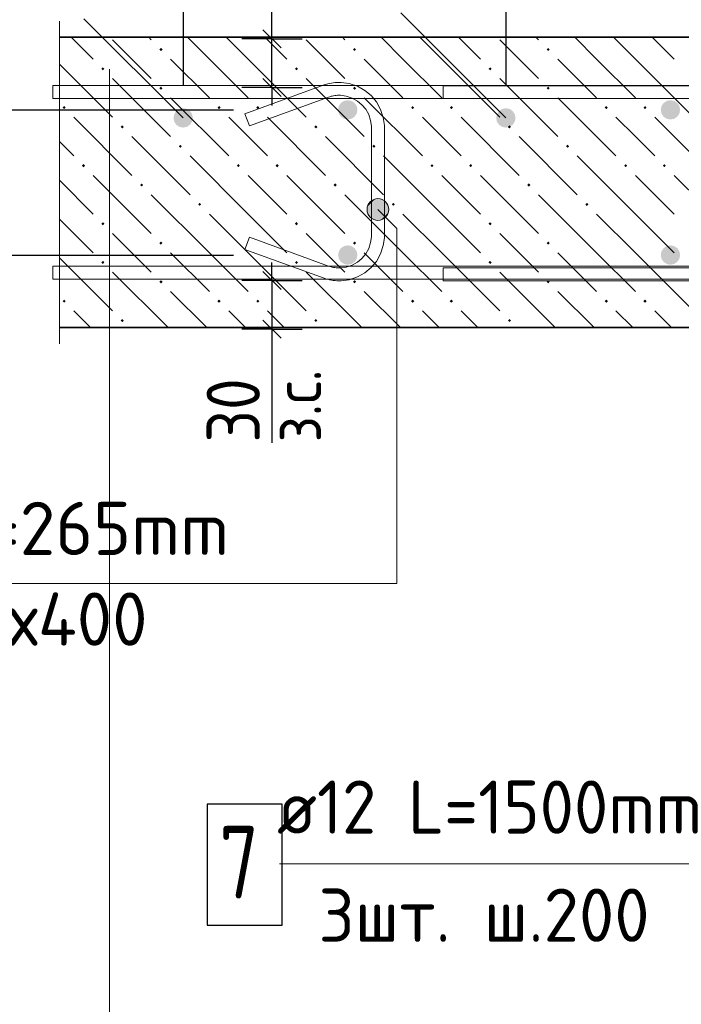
# Model space of a CAD drawing. Header units: millimetres. Extents: x 0 to 21005, y 0 to 14855.
# Tile 35 of 50: x 11471 to 12837, y 6324 to 8359. Entities that reach past the tile are written whole.
import ezdxf

# ---------------------------------------------------------------- set-up
doc = ezdxf.new("R2010")
doc.units = ezdxf.units.MM
doc.linetypes.add('______2', pattern=[135, 100, -35])
for name, color, linetype, lineweight in [('Standard', 7, 'Continuous', 25), ('Выпуски арматуры Г-обр.', 7, 'Continuous', 25), ('Позиционная метка линия выноска', 7, 'Continuous', 13), ('Стена фоновая арматура У1', 7, 'Continuous', 25), ('Стена фоновая арматура Х1', 7, 'Continuous', 25), ('Стена фоновая затяжка С-обр.', 7, 'Continuous', 25), ('Стена Хомут', 7, 'Continuous', 25)]:
    doc.layers.add(name, color=color, linetype=linetype, lineweight=lineweight)
doc.layers.add('ЖБ Стена верхний уровень', color=7, linetype='Continuous', lineweight=25, true_color=0x006e00)
doc.layers.add('Размерная выноска', color=7, linetype='Continuous')
doc.styles.add('ISOCPEUR', font='txt')

msp = doc.modelspace()

# ---------------------------------------------------------------- hatches: boundary and pattern name
at = {"layer": 'Выпуски арматуры Г-обр.', "linetype": 'Continuous', "lineweight": 13, "transparency": 33554687}
for points in [[(11828.4, 8155.8), (11826.8, 8163.4), (11822.5, 8169.9), (11816, 8174.3), (11808.4, 8175.8), (11800.7, 8174.3), (11794.2, 8169.9), (11789.9, 8163.4), (11788.4, 8155.8), (11789.9, 8148.1), (11794.2, 8141.6), (11800.7, 8137.3), (11808.4, 8135.8), (11816, 8137.3), (11822.5, 8141.6), (11826.8, 8148.1)], [(12495, 8155.8), (12493.5, 8163.4), (12489.2, 8169.9), (12482.7, 8174.3), (12475, 8175.8), (12467.4, 8174.3), (12460.9, 8169.9), (12456.5, 8163.4), (12455, 8155.8), (12456.5, 8148.1), (12460.9, 8141.6), (12467.4, 8137.3), (12475, 8135.8), (12482.7, 8137.3), (12489.2, 8141.6), (12493.5, 8148.1)]]:
    msp.add_hatch(color=7, dxfattribs=at).paths.add_polyline_path(points)
at = {"layer": 'ЖБ Стена верхний уровень', "linetype": 'Continuous', "lineweight": 18, "transparency": 33554687}
for points in [[(11759.2, 8297.1), (11762.5, 8300.4), (11765.7, 8297.1), (11762.5, 8293.9)], [(12159.2, 8297.1), (12162.5, 8300.4), (12165.7, 8297.1), (12162.5, 8293.9)], [(12559.2, 8297.1), (12562.5, 8300.4), (12565.7, 8297.1), (12562.5, 8293.9)], [(11639.2, 8257.1), (11642.5, 8260.4), (11645.7, 8257.1), (11642.5, 8253.9)], [(12039.2, 8257.1), (12042.5, 8260.4), (12045.7, 8257.1), (12042.5, 8253.9)], [(12439.2, 8257.1), (12442.5, 8260.4), (12445.7, 8257.1), (12442.5, 8253.9)], [(11759.2, 8217.1), (11762.5, 8220.4), (11765.7, 8217.1), (11762.5, 8213.9)], [(12159.2, 8217.1), (12162.5, 8220.4), (12165.7, 8217.1), (12162.5, 8213.9)], [(12559.2, 8217.1), (12562.5, 8220.4), (12565.7, 8217.1), (12562.5, 8213.9)], [(11559.2, 8177.1), (11562.5, 8180.4), (11565.7, 8177.1), (11562.5, 8173.9)], [(11879.2, 8177.1), (11882.5, 8180.4), (11885.7, 8177.1), (11882.5, 8173.9)], [(11959.2, 8177.1), (11962.5, 8180.4), (11965.7, 8177.1), (11962.5, 8173.9)], [(12279.2, 8177.1), (12282.5, 8180.4), (12285.7, 8177.1), (12282.5, 8173.9)], [(12359.2, 8177.1), (12362.5, 8180.4), (12365.7, 8177.1), (12362.5, 8173.9)], [(12679.2, 8177.1), (12682.5, 8180.4), (12685.7, 8177.1), (12682.5, 8173.9)], [(12759.2, 8177.1), (12762.5, 8180.4), (12765.7, 8177.1), (12762.5, 8173.9)], [(11679.2, 8137.1), (11682.5, 8140.4), (11685.7, 8137.1), (11682.5, 8133.9)], [(12079.2, 8137.1), (12082.5, 8140.4), (12085.7, 8137.1), (12082.5, 8133.9)], [(12479.2, 8137.1), (12482.5, 8140.4), (12485.7, 8137.1), (12482.5, 8133.9)], [(11799.2, 8097.1), (11802.5, 8100.4), (11805.7, 8097.1), (11802.5, 8093.9)], [(12199.2, 8097.1), (12202.5, 8100.4), (12205.7, 8097.1), (12202.5, 8093.9)], [(12599.2, 8097.1), (12602.5, 8100.4), (12605.7, 8097.1), (12602.5, 8093.9)], [(11599.2, 8057.1), (11602.5, 8060.4), (11605.7, 8057.1), (11602.5, 8053.9)], [(11919.2, 8057.1), (11922.5, 8060.4), (11925.7, 8057.1), (11922.5, 8053.9)], [(11999.2, 8057.1), (12002.5, 8060.4), (12005.7, 8057.1), (12002.5, 8053.9)], [(12319.2, 8057.1), (12322.5, 8060.4), (12325.7, 8057.1), (12322.5, 8053.9)], [(12399.2, 8057.1), (12402.5, 8060.4), (12405.7, 8057.1), (12402.5, 8053.9)], [(12719.2, 8057.1), (12722.5, 8060.4), (12725.7, 8057.1), (12722.5, 8053.9)], [(12799.2, 8057.1), (12802.5, 8060.4), (12805.7, 8057.1), (12802.5, 8053.9)], [(11719.2, 8017.1), (11722.5, 8020.4), (11725.7, 8017.1), (11722.5, 8013.9)], [(12119.2, 8017.1), (12122.5, 8020.4), (12125.7, 8017.1), (12122.5, 8013.9)], [(12519.2, 8017.1), (12522.5, 8020.4), (12525.7, 8017.1), (12522.5, 8013.9)], [(11839.2, 7977.1), (11842.5, 7980.4), (11845.7, 7977.1), (11842.5, 7973.9)], [(12239.2, 7977.1), (12242.5, 7980.4), (12245.7, 7977.1), (12242.5, 7973.9)], [(12639.2, 7977.1), (12642.5, 7980.4), (12645.7, 7977.1), (12642.5, 7973.9)], [(11639.2, 7937.1), (11642.5, 7940.4), (11645.7, 7937.1), (11642.5, 7933.9)], [(12039.2, 7937.1), (12042.5, 7940.4), (12045.7, 7937.1), (12042.5, 7933.9)], [(12439.2, 7937.1), (12442.5, 7940.4), (12445.7, 7937.1), (12442.5, 7933.9)], [(11759.2, 7897.1), (11762.5, 7900.4), (11765.7, 7897.1), (11762.5, 7893.9)], [(12159.2, 7897.1), (12162.5, 7900.4), (12165.7, 7897.1), (12162.5, 7893.9)], [(12559.2, 7897.1), (12562.5, 7900.4), (12565.7, 7897.1), (12562.5, 7893.9)], [(11639.2, 7857.1), (11642.5, 7860.4), (11645.7, 7857.1), (11642.5, 7853.9)], [(12039.2, 7857.1), (12042.5, 7860.4), (12045.7, 7857.1), (12042.5, 7853.9)], [(12439.2, 7857.1), (12442.5, 7860.4), (12445.7, 7857.1), (12442.5, 7853.9)], [(11759.2, 7817.1), (11762.5, 7820.4), (11765.7, 7817.1), (11762.5, 7813.9)], [(12159.2, 7817.1), (12162.5, 7820.4), (12165.7, 7817.1), (12162.5, 7813.9)], [(12559.2, 7817.1), (12562.5, 7820.4), (12565.7, 7817.1), (12562.5, 7813.9)], [(11559.2, 7777.1), (11562.5, 7780.4), (11565.7, 7777.1), (11562.5, 7773.9)], [(11879.2, 7777.1), (11882.5, 7780.4), (11885.7, 7777.1), (11882.5, 7773.9)], [(11959.2, 7777.1), (11962.5, 7780.4), (11965.7, 7777.1), (11962.5, 7773.9)], [(12279.2, 7777.1), (12282.5, 7780.4), (12285.7, 7777.1), (12282.5, 7773.9)], [(12359.2, 7777.1), (12362.5, 7780.4), (12365.7, 7777.1), (12362.5, 7773.9)], [(12679.2, 7777.1), (12682.5, 7780.4), (12685.7, 7777.1), (12682.5, 7773.9)], [(12759.2, 7777.1), (12762.5, 7780.4), (12765.7, 7777.1), (12762.5, 7773.9)], [(11679.2, 7737.1), (11682.5, 7740.4), (11685.7, 7737.1), (11682.5, 7733.9)], [(12079.2, 7737.1), (12082.5, 7740.4), (12085.7, 7737.1), (12082.5, 7733.9)], [(12479.2, 7737.1), (12482.5, 7740.4), (12485.7, 7737.1), (12482.5, 7733.9)]]:
    msp.add_hatch(color=7, dxfattribs=at).paths.add_polyline_path(points, flags=16)
at = {"layer": 'Позиционная метка линия выноска', "linetype": 'Continuous', "lineweight": 13, "transparency": 33554687}
for points in [[(12194.8, 7950.6), (12216.5, 7988.1), (12189.1, 7960.7)], [(12189.1, 7960.7), (12216.5, 7988.1), (12205, 7988.1)], [(12189.1, 7960.7), (12205, 7988.1), (12189.1, 7972.2)], [(12189.1, 7972.2), (12205, 7988.1), (12194.8, 7982.4)], [(12194.8, 7950.6), (12226.6, 7982.4), (12216.5, 7988.1)], [(12205, 7944.8), (12226.6, 7982.4), (12194.8, 7950.6)], [(12205, 7944.8), (12232.4, 7972.2), (12226.6, 7982.4)], [(12216.5, 7944.8), (12232.4, 7972.2), (12205, 7944.8)], [(12216.5, 7944.8), (12232.4, 7960.7), (12232.4, 7972.2)], [(12232.4, 7960.7), (12216.5, 7944.8), (12226.6, 7950.6)]]:
    msp.add_hatch(color=7, dxfattribs=at).paths.add_polyline_path(points)
at = {"layer": 'Стена фоновая арматура Х1', "linetype": 'Continuous', "lineweight": 18, "transparency": 33554687}
for points in [[(12168.4, 8172.4), (12166.9, 8180.1), (12162.5, 8186.6), (12156, 8190.9), (12148.4, 8192.4), (12140.7, 8190.9), (12134.2, 8186.6), (12129.9, 8180.1), (12128.4, 8172.4), (12129.9, 8164.8), (12134.2, 8158.3), (12140.7, 8154), (12148.4, 8152.4), (12156, 8154), (12162.5, 8158.3), (12166.9, 8164.8)], [(12835.1, 8172.4), (12833.5, 8180.1), (12829.2, 8186.6), (12822.7, 8190.9), (12815.1, 8192.4), (12807.4, 8190.9), (12800.9, 8186.6), (12796.6, 8180.1), (12795.1, 8172.4), (12796.6, 8164.8), (12800.9, 8158.3), (12807.4, 8154), (12815.1, 8152.4), (12822.7, 8154), (12829.2, 8158.3), (12833.5, 8164.8)], [(12168.4, 7872.5), (12166.9, 7880.1), (12162.5, 7886.6), (12156, 7890.9), (12148.4, 7892.5), (12140.7, 7890.9), (12134.2, 7886.6), (12129.9, 7880.1), (12128.4, 7872.5), (12129.9, 7864.8), (12134.2, 7858.3), (12140.7, 7854), (12148.4, 7852.5), (12156, 7854), (12162.5, 7858.3), (12166.9, 7864.8)], [(12835.1, 7872.5), (12833.5, 7880.1), (12829.2, 7886.6), (12822.7, 7890.9), (12815.1, 7892.5), (12807.4, 7890.9), (12800.9, 7886.6), (12796.6, 7880.1), (12795.1, 7872.5), (12796.6, 7864.8), (12800.9, 7858.3), (12807.4, 7854), (12815.1, 7852.5), (12822.7, 7854), (12829.2, 7858.3), (12833.5, 7864.8)]]:
    msp.add_hatch(color=7, dxfattribs=at).paths.add_polyline_path(points)

# ---------------------------------------------------------------- linework, layer by layer
at = {"layer": 'Standard', "color": 251, "linetype": 'Continuous', "lineweight": -3, "true_color": 0x656565, "transparency": 33554687}
for p, q in [((11808.4, 8632), (11808.4, 8222.5)), ((12475, 8632), (12475, 8222.5)), ((11991.8, 8319.1), (11929.3, 8319.1)), ((11991.8, 8319.1), (12054.3, 8319.1)), ((11991.8, 8218.6), (11929.3, 8218.6)), ((11991.8, 8218.6), (12054.3, 8218.6)), ((11289.6, 8172.4), (11912.5, 8172.4)), ((11289.6, 7872.5), (11912.5, 7872.5)), ((11991.8, 7819.6), (11929.3, 7819.6)), ((11991.8, 7819.6), (12054.3, 7819.6)), ((11991.8, 7719.1), (11929.3, 7719.1)), ((11991.8, 7719.1), (12054.3, 7719.1))]:
    msp.add_line(p, q, dxfattribs=at)
at = {"layer": 'Standard', "color": 7, "linetype": 'Continuous', "lineweight": -3, "transparency": 33554687}
for p, q in [((11991.8, 8319.1), (11991.8, 8356.6)), ((11991.8, 8218.6), (11991.8, 8319.1)), ((11991.8, 8218.6), (11991.8, 8181.1)), ((11991.8, 7819.6), (11991.8, 7857.1)), ((11991.8, 7819.6), (11991.8, 7719.1)), ((11991.8, 7719.1), (11991.8, 7681.6))]:
    msp.add_line(p, q, dxfattribs=at)
at = {"layer": 'Standard', "color": 7, "linetype": 'Continuous', "lineweight": 25, "transparency": 33554687}
for p, q in [((12010.6, 8300.4), (11973.1, 8337.9)), ((12010.6, 8199.9), (11973.1, 8237.4)), ((11973.1, 7838.4), (12010.6, 7800.9)), ((11973.1, 7737.9), (12010.6, 7700.4))]:
    msp.add_line(p, q, dxfattribs=at)
at = {"layer": 'Выпуски арматуры Г-обр.', "color": 7, "linetype": 'Continuous', "lineweight": 25, "transparency": 33554687}
msp.add_lwpolyline([(11858, 6488), (12013, 6488), (12013, 6738), (11858, 6738), (11858, 6488)], dxfattribs=at)
at = {"layer": 'ЖБ Стена верхний уровень', "color": 7, "linetype": 'Continuous', "lineweight": 35, "transparency": 33554687}
for p, q in [((13141.7, 8322.5), (11552.8, 8322.5)), ((11552.8, 7722.5), (13141.7, 7722.5))]:
    msp.add_line(p, q, dxfattribs=at)
at = {"layer": 'ЖБ Стена верхний уровень', "color": 9, "linetype": 'Continuous', "lineweight": 18, "true_color": 0xc7c7c7, "transparency": 33554687}
for p, q in [((11577.2, 8322.5), (11622.5, 8277.1)), ((11737.2, 8322.5), (11742.5, 8317.1)), ((11862.5, 8277.1), (11817.2, 8322.5)), ((11897.2, 8322.5), (11942.5, 8277.1)), ((11977.2, 8322.5), (12022.5, 8277.1)), ((12137.2, 8322.5), (12142.5, 8317.1)), ((12262.5, 8277.1), (12217.2, 8322.5)), ((12297.2, 8322.5), (12342.5, 8277.1)), ((12377.2, 8322.5), (12422.5, 8277.1)), ((12537.2, 8322.5), (12542.5, 8317.1)), ((12662.5, 8277.1), (12617.2, 8322.5)), ((12697.2, 8322.5), (12742.5, 8277.1)), ((12777.2, 8322.5), (12822.5, 8277.1)), ((11702.5, 8277.1), (11662.5, 8317.1)), ((12102.5, 8277.1), (12062.5, 8317.1)), ((12502.5, 8277.1), (12462.5, 8317.1)), ((11552.8, 8266.8), (11662.5, 8157.1)), ((11742.5, 8237.1), (11702.5, 8277.1)), ((11782.5, 8277.1), (11862.5, 8197.1)), ((11862.5, 8277.1), (11942.5, 8197.1)), ((11942.5, 8277.1), (12062.5, 8157.1)), ((12142.5, 8237.1), (12102.5, 8277.1)), ((12182.5, 8277.1), (12262.5, 8197.1)), ((12262.5, 8277.1), (12342.5, 8197.1)), ((12342.5, 8277.1), (12462.5, 8157.1)), ((12542.5, 8237.1), (12502.5, 8277.1)), ((12582.5, 8277.1), (12662.5, 8197.1)), ((12662.5, 8277.1), (12742.5, 8197.1)), ((12742.5, 8277.1), (12862.5, 8157.1)), ((11662.5, 8237.1), (11782.5, 8117.1)), ((12062.5, 8237.1), (12182.5, 8117.1)), ((12462.5, 8237.1), (12582.5, 8117.1)), ((11782.5, 8197.1), (11902.5, 8077.1)), ((12182.5, 8197.1), (12302.5, 8077.1)), ((12582.5, 8197.1), (12702.5, 8077.1)), ((11582.5, 8157.1), (11702.5, 8037.1)), ((11942.5, 8117.1), (11902.5, 8157.1)), ((11982.5, 8157.1), (12102.5, 8037.1)), ((12342.5, 8117.1), (12302.5, 8157.1)), ((12382.5, 8157.1), (12502.5, 8037.1)), ((12742.5, 8117.1), (12702.5, 8157.1)), ((12782.5, 8157.1), (12902.5, 8037.1)), ((11582.5, 8077.1), (11552.8, 8106.8)), ((11702.5, 8117.1), (11822.5, 7997.1)), ((11982.5, 8077.1), (11942.5, 8117.1)), ((12102.5, 8117.1), (12222.5, 7997.1)), ((12382.5, 8077.1), (12342.5, 8117.1)), ((12502.5, 8117.1), (12622.5, 7997.1)), ((12782.5, 8077.1), (12742.5, 8117.1)), ((11942.5, 7957.1), (11822.5, 8077.1)), ((12342.5, 7957.1), (12222.5, 8077.1)), ((12742.5, 7957.1), (12622.5, 8077.1)), ((11622.5, 8037.1), (11742.5, 7917.1)), ((11942.5, 8037.1), (12022.5, 7957.1)), ((12022.5, 8037.1), (12142.5, 7917.1)), ((12342.5, 8037.1), (12422.5, 7957.1)), ((12422.5, 8037.1), (12542.5, 7917.1)), ((12742.5, 8037.1), (12822.5, 7957.1)), ((12822.5, 8037.1), (12942.5, 7917.1)), ((11552.8, 8026.8), (11622.5, 7957.1)), ((11862.5, 7877.1), (11742.5, 7997.1)), ((12262.5, 7877.1), (12142.5, 7997.1)), ((12662.5, 7877.1), (12542.5, 7997.1)), ((11862.5, 7957.1), (11942.5, 7877.1)), ((11942.5, 7957.1), (12022.5, 7877.1)), ((12262.5, 7957.1), (12342.5, 7877.1)), ((12342.5, 7957.1), (12422.5, 7877.1)), ((12662.5, 7957.1), (12742.5, 7877.1)), ((12742.5, 7957.1), (12822.5, 7877.1)), ((11552.8, 7946.8), (11622.5, 7877.1)), ((11702.5, 7877.1), (11662.5, 7917.1)), ((12102.5, 7877.1), (12062.5, 7917.1)), ((12502.5, 7877.1), (12462.5, 7917.1)), ((11742.5, 7837.1), (11702.5, 7877.1)), ((11782.5, 7877.1), (11862.5, 7797.1)), ((11862.5, 7877.1), (11942.5, 7797.1)), ((11942.5, 7877.1), (12062.5, 7757.1)), ((12142.5, 7837.1), (12102.5, 7877.1)), ((12182.5, 7877.1), (12262.5, 7797.1)), ((12262.5, 7877.1), (12342.5, 7797.1)), ((12342.5, 7877.1), (12462.5, 7757.1)), ((12542.5, 7837.1), (12502.5, 7877.1)), ((12582.5, 7877.1), (12662.5, 7797.1)), ((12662.5, 7877.1), (12742.5, 7797.1)), ((12742.5, 7877.1), (12862.5, 7757.1)), ((11552.8, 7866.8), (11662.5, 7757.1)), ((11662.5, 7837.1), (11777.2, 7722.5)), ((12062.5, 7837.1), (12177.2, 7722.5)), ((12462.5, 7837.1), (12577.2, 7722.5)), ((11782.5, 7797.1), (11857.2, 7722.5)), ((12182.5, 7797.1), (12257.2, 7722.5)), ((12582.5, 7797.1), (12657.2, 7722.5)), ((11582.5, 7757.1), (11617.2, 7722.5)), ((11937.2, 7722.5), (11902.5, 7757.1)), ((11982.5, 7757.1), (12017.2, 7722.5)), ((12337.2, 7722.5), (12302.5, 7757.1)), ((12382.5, 7757.1), (12417.2, 7722.5)), ((12737.2, 7722.5), (12702.5, 7757.1)), ((12782.5, 7757.1), (12817.2, 7722.5))]:
    msp.add_line(p, q, dxfattribs=at)
at = {"layer": 'Позиционная метка линия выноска', "color": 7, "linetype": 'Continuous', "lineweight": 13, "transparency": 33554687}
for p, q in [((12475, 8155.8), (12258.2, 8372.6)), ((11808.4, 8155.8), (11603.3, 8360.8)), ((11656.3, 5866.7), (11656.3, 8256.7)), ((12194.8, 7982.4), (12194.8, 7982.4)), ((12226.6, 7982.4), (12226.6, 7982.4)), ((12194.8, 7950.6), (12194.8, 7950.6)), ((12226.6, 7950.6), (12226.6, 7950.6)), ((12957.3, 6614.7), (12007.3, 6614.7))]:
    msp.add_line(p, q, dxfattribs=at)
msp.add_lwpolyline([(10927.6, 7193.8), (12250.1, 7193.8), (12250.1, 7927.1), (12210.7, 7966.5)], dxfattribs=at)
msp.add_circle((12210.7, 7966.5), 22.5, dxfattribs=at)
at = {"layer": 'Размерная выноска', "color": 7, "linetype": 'Continuous', "lineweight": -3, "transparency": 33554687}
for p, q in [((11991.8, 8319.1), (11991.8, 8553.7)), ((11991.8, 7719.1), (11991.8, 7484.5))]:
    msp.add_line(p, q, dxfattribs=at)
at = {"layer": 'Размерная выноска', "color": 7, "linetype": 'Continuous', "lineweight": 13, "transparency": 33554687}
msp.add_line((11552.8, 7689.1), (11552.8, 8355.8), dxfattribs=at)
at = {"layer": 'Стена фоновая арматура У1', "color": 7, "linetype": 'Continuous', "lineweight": 13, "transparency": 33554687}
for points in [[(11539.4, 8222.5), (13707.8, 8222.5), (13707.8, 8195.8), (11539.4, 8195.8), (11539.4, 8222.5)], [(11539.4, 8222.5), (13707.8, 8222.5), (13707.8, 8195.8), (11539.4, 8195.8), (11539.4, 8222.5)], [(11539.4, 7849.1), (13707.8, 7849.1), (13707.8, 7822.5), (11539.4, 7822.5), (11539.4, 7849.1)], [(11539.4, 7849.1), (13707.8, 7849.1), (13707.8, 7822.5), (11539.4, 7822.5), (11539.4, 7849.1)]]:
    msp.add_lwpolyline(points, dxfattribs=at)
at = {"layer": 'Стена фоновая затяжка С-обр.', "color": 98, "linetype": 'Continuous', "lineweight": 13, "true_color": 0x005000, "transparency": 33554687}
msp.add_lwpolyline([(11945.1, 7909.2), (12108.5, 7849.7), (12111.1, 7848.8), (12113.8, 7848.1), (12116.5, 7847.5), (12119.2, 7846.9), (12121.9, 7846.5), (12124.6, 7846.2), (12127.4, 7846), (12130.2, 7845.9), (12133.3, 7845.9), (12145.3, 7847.6), (12157.6, 7851.6), (12168.7, 7857.9), (12177.8, 7865.5), (12185.4, 7874.6), (12191.7, 7885.7), (12195.7, 7898), (12197.4, 7910), (12197.4, 8138.5), (12195.7, 8150.5), (12191.7, 8162.7), (12185.4, 8173.9), (12177.8, 8183), (12168.7, 8190.6), (12157.6, 8196.9), (12145.3, 8200.9), (12133.3, 8202.6), (12130.2, 8202.6), (12127.4, 8202.5), (12124.6, 8202.3), (12121.9, 8202), (12119.2, 8201.6), (12116.5, 8201), (12113.8, 8200.4), (12111.1, 8199.6), (12108.5, 8198.7), (11945.1, 8139.3), (11935.9, 8164.3), (12099.7, 8223.9), (12103.3, 8225.1), (12107, 8226.2), (12110.8, 8227.1), (12114.5, 8227.8), (12118.3, 8228.4), (12122.1, 8228.8), (12126, 8229.1), (12129.7, 8229.2), (12135.1, 8229.2), (12151.4, 8227), (12168.3, 8221.4), (12183.9, 8212.7), (12196.8, 8201.9), (12207.5, 8189.1), (12216.2, 8173.5), (12221.8, 8156.6), (12224.1, 8140.3), (12224.1, 7908.2), (12221.8, 7891.9), (12216.2, 7875), (12207.5, 7859.4), (12196.8, 7846.5), (12183.9, 7835.8), (12168.3, 7827.1), (12151.4, 7821.5), (12135.1, 7819.2), (12129.7, 7819.2), (12126, 7819.4), (12122.1, 7819.6), (12118.3, 7820.1), (12114.5, 7820.7), (12110.8, 7821.4), (12107, 7822.3), (12103.3, 7823.4), (12099.7, 7824.5), (11935.9, 7884.1), (11945.1, 7909.2)], dxfattribs=at)
msp.add_lwpolyline([(11945.1, 7909.2), (12108.5, 7849.7), (12111.1, 7848.8), (12113.8, 7848.1), (12116.5, 7847.5), (12119.2, 7846.9), (12121.9, 7846.5), (12124.6, 7846.2), (12127.4, 7846), (12130.2, 7845.9), (12133.3, 7845.9), (12145.3, 7847.6), (12157.6, 7851.6), (12168.7, 7857.9), (12177.8, 7865.5), (12185.4, 7874.6), (12191.7, 7885.7), (12195.7, 7898), (12197.4, 7910), (12197.4, 8138.5), (12195.7, 8150.5), (12191.7, 8162.7), (12185.4, 8173.9), (12177.8, 8183), (12168.7, 8190.6), (12157.6, 8196.9), (12145.3, 8200.9), (12133.3, 8202.6), (12130.2, 8202.6), (12127.4, 8202.5), (12124.6, 8202.3), (12121.9, 8202), (12119.2, 8201.6), (12116.5, 8201), (12113.8, 8200.4), (12111.1, 8199.6), (12108.5, 8198.7), (11945.1, 8139.3), (11935.9, 8164.3), (12099.7, 8223.9), (12103.3, 8225.1), (12107, 8226.2), (12110.8, 8227.1), (12114.5, 8227.8), (12118.3, 8228.4), (12122.1, 8228.8), (12126, 8229.1), (12129.7, 8229.2), (12135.1, 8229.2), (12151.4, 8227), (12168.3, 8221.4), (12183.9, 8212.7), (12196.8, 8201.9), (12207.5, 8189.1), (12216.2, 8173.5), (12221.8, 8156.6), (12224.1, 8140.3), (12224.1, 7908.2), (12221.8, 7891.9), (12216.2, 7875), (12207.5, 7859.4), (12196.8, 7846.5), (12183.9, 7835.8), (12168.3, 7827.1), (12151.4, 7821.5), (12135.1, 7819.2), (12129.7, 7819.2), (12126, 7819.4), (12122.1, 7819.6), (12118.3, 7820.1), (12114.5, 7820.7), (12110.8, 7821.4), (12107, 7822.3), (12103.3, 7823.4), (12099.7, 7824.5), (11935.9, 7884.1), (11945.1, 7909.2)], dxfattribs=at)
msp.add_lwpolyline([(11945.1, 7909.2), (12108.5, 7849.7), (12111.1, 7848.8), (12113.8, 7848.1), (12116.5, 7847.5), (12119.2, 7846.9), (12121.9, 7846.5), (12124.6, 7846.2), (12127.4, 7846), (12130.2, 7845.9), (12133.3, 7845.9), (12145.3, 7847.6), (12157.6, 7851.6), (12168.7, 7857.9), (12177.8, 7865.5), (12185.4, 7874.6), (12191.7, 7885.7), (12195.7, 7898), (12197.4, 7910), (12197.4, 8138.5), (12195.7, 8150.5), (12191.7, 8162.7), (12185.4, 8173.9), (12177.8, 8183), (12168.7, 8190.6), (12157.6, 8196.9), (12145.3, 8200.9), (12133.3, 8202.6), (12130.2, 8202.6), (12127.4, 8202.5), (12124.6, 8202.3), (12121.9, 8202), (12119.2, 8201.6), (12116.5, 8201), (12113.8, 8200.4), (12111.1, 8199.6), (12108.5, 8198.7), (11945.1, 8139.3), (11935.9, 8164.3), (12099.7, 8223.9), (12103.3, 8225.1), (12107, 8226.2), (12110.8, 8227.1), (12114.5, 8227.8), (12118.3, 8228.4), (12122.1, 8228.8), (12126, 8229.1), (12129.7, 8229.2), (12135.1, 8229.2), (12151.4, 8227), (12168.3, 8221.4), (12183.9, 8212.7), (12196.8, 8201.9), (12207.5, 8189.1), (12216.2, 8173.5), (12221.8, 8156.6), (12224.1, 8140.3), (12224.1, 7908.2), (12221.8, 7891.9), (12216.2, 7875), (12207.5, 7859.4), (12196.8, 7846.5), (12183.9, 7835.8), (12168.3, 7827.1), (12151.4, 7821.5), (12135.1, 7819.2), (12129.7, 7819.2), (12126, 7819.4), (12122.1, 7819.6), (12118.3, 7820.1), (12114.5, 7820.7), (12110.8, 7821.4), (12107, 7822.3), (12103.3, 7823.4), (12099.7, 7824.5), (11935.9, 7884.1), (11945.1, 7909.2)], dxfattribs=at)
at = {"layer": 'Стена Хомут', "color": 36, "linetype": 'Continuous', "lineweight": 13, "true_color": 0x6e3c1e, "transparency": 33554687}
for points in [[(12345.2, 8222.4), (13618.9, 8222.4)], [(13617, 8195.8), (12345.2, 8195.8), (12345.2, 8222.4)], [(12345.2, 8222.4), (13618.9, 8222.4)], [(13617, 8195.8), (12345.2, 8195.8), (12345.2, 8222.4)], [(13618.9, 7819.1), (12345.2, 7819.1), (12345.2, 7845.8), (13617, 7845.8)], [(13618.9, 7819.1), (12345.2, 7819.1), (12345.2, 7845.8), (13617, 7845.8)]]:
    msp.add_lwpolyline(points, dxfattribs=at)

# ---------------------------------------------------------------- texts
at = {"layer": 'Standard', "color": 7, "linetype": 'Continuous', "lineweight": 18, "transparency": 33554687, "insert": (12093.4, 7485.4), "char_height": 100, "width": 229.971, "attachment_point": 7, "rotation": 90, "style": 'ISOCPEUR'}
msp.add_mtext('\\W0.90;з.с.', dxfattribs=at)
at = {"layer": 'Standard', "color": 7, "linetype": 'Continuous', "lineweight": 25, "transparency": 33554687, "insert": (11966.8, 7485), "char_height": 110, "width": 201.966, "attachment_point": 7, "rotation": 90, "style": 'ISOCPEUR'}
msp.add_mtext('\\W0.87;30', dxfattribs=at)
at = {"layer": 'Standard', "color": 7, "linetype": 'Continuous', "lineweight": 25, "transparency": 33554687, "insert": (11098.6, 7065.2), "char_height": 110, "width": 745.827, "attachment_point": 7, "style": 'ISOCPEUR'}
msp.add_mtext('\\W0.97;ш.400х400', dxfattribs=at)
at = {"layer": 'Выпуски арматуры Г-обр.', "color": 7, "linetype": 'Continuous', "lineweight": 13, "transparency": 33554687, "attachment_point": 7, "style": 'ISOCPEUR'}
for s, insert, char_height, width in [('\\W0.94;ø12 L=1500mm ', (12002.2, 6676.7), 110, 1052.191), ('\\W0.78;7', (11883, 6543), 150, 163.199)]:
    msp.add_mtext(s, dxfattribs=dict(at, insert=insert, char_height=char_height, width=width))
at = {"layer": 'Выпуски арматуры Г-обр.', "color": 7, "linetype": '______2', "lineweight": 13, "transparency": 33554687, "insert": (12087.7, 6453.4), "char_height": 110, "width": 856.165, "attachment_point": 7, "style": 'ISOCPEUR'}
msp.add_mtext('\\W0.97;3шт. ш.200 ', dxfattribs=at)
at = {"layer": 'Стена фоновая затяжка С-обр.', "color": 7, "linetype": 'Continuous', "lineweight": 13, "transparency": 33554687, "insert": (11083.6, 7252.5), "char_height": 110, "width": 944.264, "attachment_point": 7, "style": 'ISOCPEUR'}
msp.add_mtext('\\W0.98;ø8 L=265mm ', dxfattribs=at)

doc.saveas('drawing.dxf')
